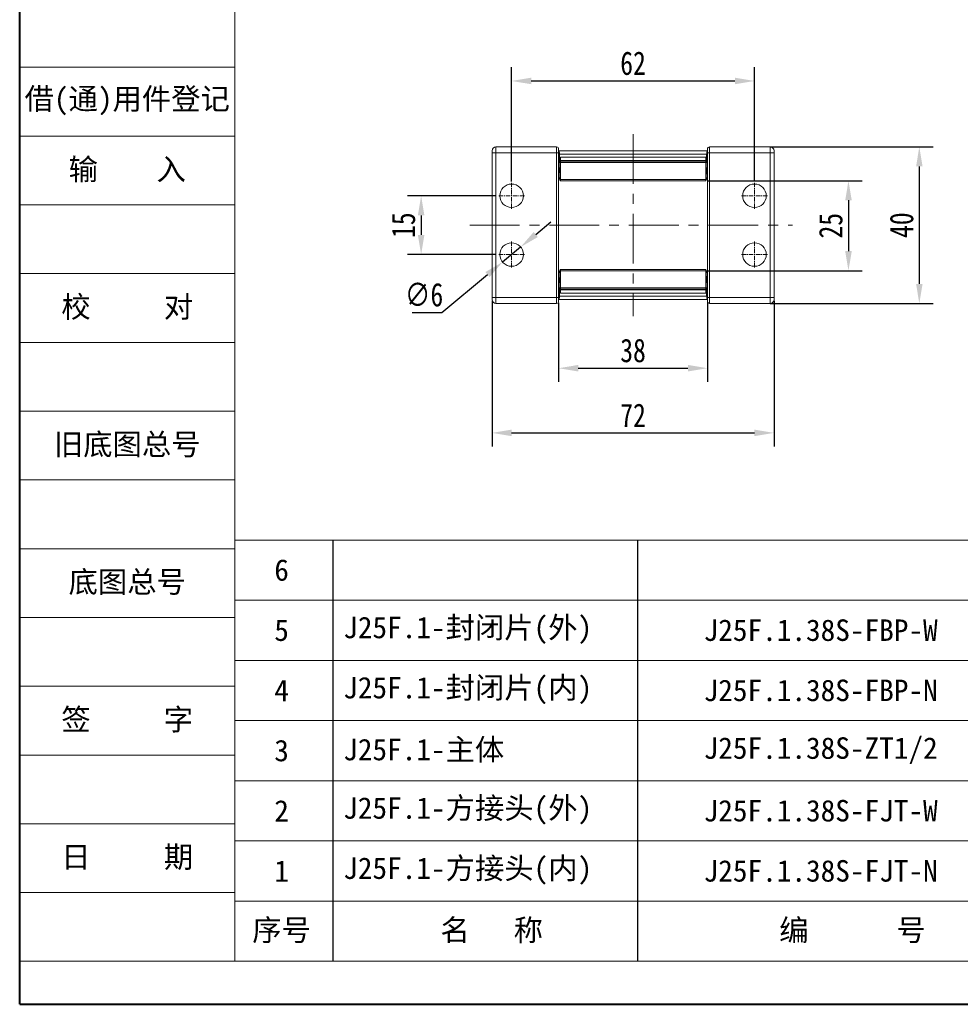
# Model space of a CAD drawing. Header units: millimetres. Extents: x 2517 to 3439, y -761 to -109.
# Tile 1 of 49: x 2517 to 2757, y -761 to -510. Entities that reach past the tile are written whole.
import ezdxf

# ---------------------------------------------------------------- set-up
doc = ezdxf.new("R2010")
doc.units = ezdxf.units.MM
doc.linetypes.add('CENTER', pattern=[0.6, 0.375, -0.075, 0.075, -0.075])
doc.linetypes.add('CENTERX2', pattern=[20.32, 12.7, -2.54, 2.54, -2.54])
doc.layers.add('标注线', color=7, linetype='Continuous', lineweight=15)
doc.styles.get("Standard").update_dxf_attribs({"font": '仿宋_GB2312.ttf', "width": 0.8})
doc.styles.add('样式 3.5', font='仿宋_GB2312.ttf')
doc.styles.add('样式 6', font='仿宋_GB2312.ttf')
doc.dimstyles.new('ISO-25.1', dxfattribs={"dimtxt": 6, "dimasz": 5, "dimexe": 3.5, "dimexo": 0.625, "dimgap": 1.5, "dimtad": 1, "dimtoh": 1, "dimdsep": 46, "dimtxsty": 'Standard', "dimcen": 2.5, "dimadec": 0, "dimazin": 0, "dimtfac": 1, "dimtmove": 0, "dimatfit": 3, "dimfxl": 0, "dimarcsym": 0})
doc.dimstyles.new('副本 ISO-25.1', dxfattribs={"dimtxt": 6, "dimasz": 5, "dimexe": 3.5, "dimexo": 0.625, "dimgap": 1.5, "dimtad": 1, "dimdsep": 46, "dimtxsty": 'Standard', "dimcen": 2.5, "dimadec": 0, "dimazin": 0, "dimtfac": 1, "dimtmove": 0, "dimatfit": 3, "dimfxl": 0, "dimarcsym": 0})

# ---------------------------------------------------------------- blocks, each defined once
blk = doc.blocks.new('*D510')
at = {"color": 0, "lineweight": -2}
for p, q in [((2642.58, -551.19), (2642.58, -521.99)), ((2704.58, -550.89), (2704.58, -521.99)), ((2647.58, -525.49), (2699.58, -525.49))]:
    blk.add_line(p, q, dxfattribs=at)
at = {"color": 0, "lineweight": 9}
for points in [[(2647.58, -524.65), (2647.58, -526.32), (2642.58, -525.49)], [(2699.58, -524.65), (2699.58, -526.32), (2704.58, -525.49)]]:
    blk.add_solid(points, dxfattribs=at)
at = {"layer": 'Defpoints', "color": 0, "lineweight": 9}
for p in [(2704.58, -525.49), (2642.58, -551.82), (2704.58, -551.52)]:
    blk.add_point(p, dxfattribs=at)
at = {"color": 0, "lineweight": 9, "insert": (2673.58, -520.99), "char_height": 6, "attachment_point": 5}
blk.add_mtext('62', dxfattribs=at)
blk = doc.blocks.new('*D511')
at = {"color": 0, "lineweight": -2}
for p, q in [((2638.66, -554.82), (2615.98, -554.82)), ((2619.48, -559.82), (2619.48, -564.82)), ((2638.66, -569.82), (2615.98, -569.82))]:
    blk.add_line(p, q, dxfattribs=at)
at = {"color": 0, "lineweight": 9}
for points in [[(2618.65, -559.82), (2620.31, -559.82), (2619.48, -554.82)], [(2618.65, -564.82), (2620.31, -564.82), (2619.48, -569.82)]]:
    blk.add_solid(points, dxfattribs=at)
at = {"layer": 'Defpoints', "color": 0, "lineweight": 9}
for p in [(2639.28, -554.82), (2619.48, -569.82), (2639.28, -569.82)]:
    blk.add_point(p, dxfattribs=at)
at = {"color": 0, "lineweight": 9, "insert": (2614.98, -562.32), "char_height": 6, "attachment_point": 5, "rotation": 90}
blk.add_mtext('15', dxfattribs=at)
blk = doc.blocks.new('*D512')
at = {"color": 0, "lineweight": -2}
for p, q in [((2692.79, -550.97), (2732.07, -550.97)), ((2728.57, -555.97), (2728.57, -568.95)), ((2692.76, -573.95), (2732.07, -573.95))]:
    blk.add_line(p, q, dxfattribs=at)
at = {"color": 0, "lineweight": 9}
for points in [[(2727.74, -555.97), (2729.41, -555.97), (2728.57, -550.97)], [(2727.74, -568.95), (2729.41, -568.95), (2728.57, -573.95)]]:
    blk.add_solid(points, dxfattribs=at)
at = {"layer": 'Defpoints', "color": 0, "lineweight": 9}
for p in [(2692.16, -550.97), (2692.13, -573.95), (2728.57, -573.95)]:
    blk.add_point(p, dxfattribs=at)
at = {"color": 0, "lineweight": 9, "insert": (2724.07, -562.46), "char_height": 6, "attachment_point": 5, "rotation": 90}
blk.add_mtext('25', dxfattribs=at)
blk = doc.blocks.new('*D513')
at = {"color": 0, "lineweight": -2}
for p, q in [((2708.62, -542.32), (2750.16, -542.32)), ((2746.66, -547.32), (2746.66, -577.32)), ((2708.62, -582.32), (2750.16, -582.32))]:
    blk.add_line(p, q, dxfattribs=at)
at = {"color": 0, "lineweight": 9}
for points in [[(2745.83, -547.32), (2747.49, -547.32), (2746.66, -542.32)], [(2745.83, -577.32), (2747.49, -577.32), (2746.66, -582.32)]]:
    blk.add_solid(points, dxfattribs=at)
at = {"layer": 'Defpoints', "color": 0, "lineweight": 9}
for p in [(2708, -542.32), (2708, -582.32), (2746.66, -582.32)]:
    blk.add_point(p, dxfattribs=at)
at = {"color": 0, "lineweight": 9, "insert": (2742.16, -562.32), "char_height": 6, "attachment_point": 5, "rotation": 90}
blk.add_mtext('40', dxfattribs=at)
blk = doc.blocks.new('*D514')
at = {"color": 0, "lineweight": -2}
for p, q in [((2654.58, -582.16), (2654.58, -602.36)), ((2692.58, -582.16), (2692.58, -602.36)), ((2659.58, -598.86), (2687.58, -598.86))]:
    blk.add_line(p, q, dxfattribs=at)
at = {"color": 0, "lineweight": 9}
for points in [[(2659.58, -598.02), (2659.58, -599.69), (2654.58, -598.86)], [(2687.58, -598.02), (2687.58, -599.69), (2692.58, -598.86)]]:
    blk.add_solid(points, dxfattribs=at)
at = {"layer": 'Defpoints', "color": 0, "lineweight": 9}
for p in [(2654.58, -581.54), (2692.58, -581.54), (2692.58, -598.86)]:
    blk.add_point(p, dxfattribs=at)
at = {"color": 0, "lineweight": 9, "insert": (2673.58, -594.36), "char_height": 6, "attachment_point": 5}
blk.add_mtext('38', dxfattribs=at)
blk = doc.blocks.new('*D515')
at = {"color": 0, "lineweight": -2}
for p, q in [((2637.58, -581.69), (2637.58, -618.88)), ((2709.58, -581.69), (2709.58, -618.88)), ((2642.58, -615.38), (2704.58, -615.38))]:
    blk.add_line(p, q, dxfattribs=at)
at = {"color": 0, "lineweight": 9}
for points in [[(2642.58, -614.54), (2642.58, -616.21), (2637.58, -615.38)], [(2704.58, -614.54), (2704.58, -616.21), (2709.58, -615.38)]]:
    blk.add_solid(points, dxfattribs=at)
at = {"layer": 'Defpoints', "color": 0, "lineweight": 9}
for p in [(2637.58, -581.07), (2709.58, -581.07), (2709.58, -615.38)]:
    blk.add_point(p, dxfattribs=at)
at = {"color": 0, "lineweight": 9, "insert": (2673.58, -610.88), "char_height": 6, "attachment_point": 5}
blk.add_mtext('72', dxfattribs=at)
blk = doc.blocks.new('*D531')
at = {"color": 0, "lineweight": -2}
for p, q in [((2648.73, -564.71), (2652.58, -561.51)), ((2644.89, -567.9), (2640.27, -571.74)), ((2624.77, -584.62), (2636.43, -574.93)), ((2617.19, -584.62), (2624.77, -584.62))]:
    blk.add_line(p, q, dxfattribs=at)
at = {"color": 0, "lineweight": 9}
for points in [[(2648.2, -564.07), (2649.27, -565.35), (2644.89, -567.9)], [(2635.9, -574.29), (2636.96, -575.57), (2640.27, -571.74)]]:
    blk.add_solid(points, dxfattribs=at)
at = {"layer": 'Defpoints', "color": 0, "lineweight": 9}
for p in [(2644.89, -567.9), (2640.27, -571.74)]:
    blk.add_point(p, dxfattribs=at)
at = {"color": 0, "lineweight": 9, "insert": (2620.23, -580.12), "char_height": 6, "attachment_point": 5}
blk.add_mtext('∅6', dxfattribs=at)

msp = doc.modelspace()

# ---------------------------------------------------------------- linework, layer by layer
at = {"color": 7, "lineweight": 40}
for q in [(2517.008, -109.175), (3439.248, -761.331)]:
    msp.add_line((2517.008, -761.331), q, dxfattribs=at)
at = {"color": 7, "lineweight": 13}
for q in [(2571.904, -120.154), (3033.024, -750.351)]:
    msp.add_line((2571.904, -750.351), q, dxfattribs=at)
at = {"color": 7, "lineweight": 15}
for p, q in [((2517.008, -521.987), (2571.904, -521.987)), ((2517.008, -539.554), (2571.904, -539.554)), ((2517.008, -557.12), (2571.904, -557.12)), ((2517.008, -574.687), (2571.904, -574.687)), ((2517.008, -592.253), (2571.904, -592.253)), ((2517.008, -609.82), (2571.904, -609.82)), ((2517.008, -627.386), (2571.904, -627.386)), ((2571.904, -642.757), (2936.375, -642.757)), ((2517.008, -644.953), (2571.904, -644.953)), ((2571.904, -658.128), (2936.375, -658.128)), ((2517.008, -662.519), (2571.904, -662.519)), ((2571.904, -673.498), (2936.375, -673.498)), ((2517.008, -680.086), (2571.904, -680.086)), ((2571.904, -688.869), (2936.375, -688.869)), ((2517.008, -697.652), (2571.904, -697.652)), ((2571.904, -704.24), (2936.375, -704.24)), ((2517.008, -715.219), (2571.904, -715.219)), ((2571.904, -719.61), (2936.375, -719.61)), ((2517.008, -732.785), (2571.904, -732.785)), ((2571.904, -734.981), (3033.024, -734.981)), ((2517.008, -750.351), (2571.904, -750.351))]:
    msp.add_line(p, q, dxfattribs=at)
at = {"color": 1, "linetype": 'CENTERX2', "lineweight": 13}
for p, q in [((2673.582, -539.087), (2673.582, -585.552)), ((2631.891, -562.32), (2714.245, -562.32))]:
    msp.add_line(p, q, dxfattribs=at)
at = {"color": 7, "linetype": 'Continuous', "lineweight": 15}
for p, q in [((2638.582, -542.32), (2638.582, -543.82)), ((2638.582, -542.32), (2654.082, -542.32)), ((2654.082, -543.82), (2654.082, -542.32)), ((2654.582, -542.82), (2654.582, -543.82)), ((2692.582, -543.82), (2692.582, -542.82)), ((2693.082, -542.32), (2693.082, -543.82)), ((2693.082, -542.32), (2708.582, -542.32)), ((2708.582, -542.32), (2708.582, -543.82)), ((2637.582, -543.32), (2637.582, -543.82)), ((2637.582, -580.82), (2637.582, -543.82)), ((2637.582, -543.82), (2638.582, -543.82)), ((2638.582, -543.82), (2638.582, -580.82)), ((2654.082, -543.82), (2638.582, -543.82)), ((2654.082, -580.82), (2654.082, -543.82)), ((2654.082, -543.82), (2654.582, -543.82)), ((2654.582, -543.32), (2654.651, -543.32)), ((2654.582, -543.82), (2654.582, -580.82)), ((2654.651, -543.32), (2673.582, -543.32)), ((2654.916, -548.808), (2654.795, -544.146)), ((2673.582, -544.146), (2654.795, -544.146)), ((2673.582, -544.918), (2655.032, -544.918)), ((2655.032, -545.812), (2655.032, -544.918)), ((2655.032, -544.918), (2673.582, -544.918)), ((2655.032, -544.918), (2655.032, -544.918)), ((2673.582, -543.32), (2692.512, -543.32)), ((2692.368, -544.146), (2673.582, -544.146)), ((2692.132, -544.918), (2673.582, -544.918)), ((2673.582, -544.918), (2692.132, -544.918)), ((2692.132, -544.918), (2692.132, -545.812)), ((2692.132, -544.918), (2692.132, -544.918)), ((2692.368, -544.146), (2692.247, -548.808)), ((2692.512, -543.32), (2692.582, -543.32)), ((2692.582, -580.82), (2692.582, -543.82)), ((2692.582, -543.82), (2693.082, -543.82)), ((2708.582, -543.82), (2693.082, -543.82)), ((2693.082, -543.82), (2693.082, -580.82)), ((2709.582, -543.82), (2708.582, -543.82)), ((2708.582, -580.82), (2708.582, -543.82)), ((2709.582, -543.82), (2709.582, -543.32)), ((2709.582, -543.82), (2709.582, -580.82)), ((2654.582, -546.251), (2654.65, -548.903)), ((2654.596, -546.82), (2654.582, -546.82)), ((2654.622, -547.82), (2654.582, -547.82)), ((2673.582, -545.812), (2655.032, -545.812)), ((2655.032, -545.951), (2655.032, -545.812)), ((2655.032, -545.951), (2673.582, -545.951)), ((2655.032, -546.354), (2655.032, -545.951)), ((2673.582, -546.354), (2655.032, -546.354)), ((2655.032, -546.354), (2655.032, -550.692)), ((2692.132, -545.812), (2673.582, -545.812)), ((2673.582, -545.951), (2692.132, -545.951)), ((2692.132, -546.354), (2673.582, -546.354)), ((2692.132, -545.812), (2692.132, -545.951)), ((2692.132, -545.951), (2692.132, -546.354)), ((2692.132, -550.692), (2692.132, -546.354)), ((2692.513, -548.903), (2692.582, -546.251)), ((2692.541, -547.82), (2692.582, -547.82)), ((2692.567, -546.82), (2692.582, -546.82)), ((2654.582, -548.82), (2654.648, -548.82)), ((2654.703, -549.82), (2654.582, -549.82)), ((2654.916, -548.808), (2655.032, -548.808)), ((2655.032, -550.692), (2673.582, -550.692)), ((2655.032, -550.969), (2655.032, -550.692)), ((2673.582, -550.692), (2692.132, -550.692)), ((2692.132, -548.808), (2692.247, -548.808)), ((2692.132, -550.692), (2692.132, -550.969)), ((2692.582, -549.82), (2692.46, -549.82)), ((2692.515, -548.82), (2692.582, -548.82)), ((2655.032, -550.969), (2655.012, -550.969)), ((2673.582, -550.969), (2655.032, -550.969)), ((2692.132, -550.969), (2673.582, -550.969)), ((2692.152, -550.969), (2692.132, -550.969)), ((2654.582, -574.82), (2654.703, -574.82)), ((2654.65, -575.737), (2654.582, -578.389)), ((2654.648, -575.82), (2654.582, -575.82)), ((2654.795, -580.493), (2654.916, -575.832)), ((2655.032, -575.832), (2654.916, -575.832)), ((2655.012, -573.671), (2655.032, -573.671)), ((2655.032, -573.671), (2673.582, -573.671)), ((2655.032, -573.948), (2655.032, -573.671)), ((2673.582, -573.948), (2655.032, -573.948)), ((2655.032, -573.948), (2655.032, -578.286)), ((2673.582, -573.671), (2692.132, -573.671)), ((2692.132, -573.948), (2673.582, -573.948)), ((2692.132, -573.671), (2692.132, -573.948)), ((2692.132, -573.671), (2692.152, -573.671)), ((2692.132, -578.286), (2692.132, -573.948)), ((2692.247, -575.832), (2692.132, -575.832)), ((2692.247, -575.832), (2692.368, -580.493)), ((2692.46, -574.82), (2692.582, -574.82)), ((2692.582, -578.389), (2692.513, -575.737)), ((2692.582, -575.82), (2692.515, -575.82)), ((2654.622, -576.82), (2654.582, -576.82)), ((2654.596, -577.82), (2654.582, -577.82)), ((2655.032, -578.286), (2673.582, -578.286)), ((2655.032, -578.688), (2655.032, -578.286)), ((2673.582, -578.286), (2692.132, -578.286)), ((2692.132, -578.286), (2692.132, -578.688)), ((2692.541, -576.82), (2692.582, -576.82)), ((2692.567, -577.82), (2692.582, -577.82)), ((2637.582, -580.82), (2638.582, -580.82)), ((2637.582, -580.82), (2637.582, -581.32)), ((2638.582, -582.32), (2638.582, -580.82)), ((2638.582, -580.82), (2654.082, -580.82)), ((2654.582, -580.82), (2654.082, -580.82)), ((2654.082, -582.32), (2654.082, -580.82)), ((2654.582, -580.82), (2654.582, -581.82)), ((2654.795, -580.493), (2673.582, -580.493)), ((2673.582, -578.688), (2655.032, -578.688)), ((2655.032, -578.828), (2655.032, -578.688)), ((2655.032, -579.721), (2655.032, -578.828)), ((2655.032, -578.828), (2673.582, -578.828)), ((2655.032, -579.721), (2673.582, -579.721)), ((2673.582, -579.721), (2655.032, -579.721)), ((2655.032, -579.721), (2655.032, -579.721)), ((2692.132, -578.688), (2673.582, -578.688)), ((2673.582, -578.828), (2692.132, -578.828)), ((2673.582, -579.721), (2692.132, -579.721)), ((2692.132, -579.721), (2673.582, -579.721)), ((2673.582, -580.493), (2692.368, -580.493)), ((2692.132, -578.688), (2692.132, -578.828)), ((2692.132, -578.828), (2692.132, -579.721)), ((2692.132, -579.721), (2692.132, -579.721)), ((2693.082, -580.82), (2692.582, -580.82)), ((2692.582, -581.82), (2692.582, -580.82)), ((2693.082, -580.82), (2708.582, -580.82)), ((2693.082, -580.82), (2693.082, -582.32)), ((2709.582, -580.82), (2708.582, -580.82)), ((2708.582, -582.32), (2708.582, -580.82)), ((2709.582, -581.32), (2709.582, -580.82)), ((2654.082, -582.32), (2638.582, -582.32)), ((2654.651, -581.32), (2654.582, -581.32)), ((2673.582, -581.32), (2654.651, -581.32)), ((2692.512, -581.32), (2673.582, -581.32)), ((2692.582, -581.32), (2692.512, -581.32)), ((2708.582, -582.32), (2693.082, -582.32))]:
    msp.add_line(p, q, dxfattribs=at)
at = {"color": 1, "linetype": 'CENTER', "lineweight": 9, "ltscale": 3.048}
for p, q in [((2642.582, -558.12), (2642.582, -551.52)), ((2704.582, -558.12), (2704.582, -551.52)), ((2639.282, -554.82), (2645.882, -554.82)), ((2701.282, -554.82), (2707.882, -554.82)), ((2642.582, -573.12), (2642.582, -566.52)), ((2704.582, -573.12), (2704.582, -566.52)), ((2639.282, -569.82), (2645.882, -569.82)), ((2701.282, -569.82), (2707.882, -569.82))]:
    msp.add_line(p, q, dxfattribs=at)
at = {"color": 7}
for p, q in [((2596.904, -642.757), (2596.904, -750.351)), ((2674.706, -642.757), (2674.706, -750.351))]:
    msp.add_line(p, q, dxfattribs=at)
at = {"color": 7, "linetype": 'Continuous', "lineweight": 15}
for centre in [(2642.582, -554.82), (2704.582, -554.82), (2642.582, -569.82), (2704.582, -569.82)]:
    msp.add_circle(centre, 3, dxfattribs=at)
for centre, radius, start, end in [((2638.582, -543.32), 1, 90, 180), ((2654.082, -542.82), 0.5, 0, 90), ((2693.082, -542.82), 0.5, 90, 180), ((2708.582, -543.32), 1, 0, 90), ((2638.582, -581.32), 1, 180, 270), ((2654.082, -581.82), 0.5, 270, 0), ((2693.082, -581.82), 0.5, 180, 270), ((2708.582, -581.32), 1, 270, 0)]:
    msp.add_arc(centre, radius, start, end, dxfattribs=at)
for centre, major_axis, start_param, end_param in [((2654.651, -544.32), (0, 1), 4.8869219, 6.2831853), ((2692.512, -544.32), (0, 1), 0, 1.3962634), ((2655.012, -548.469), (0, 2.5), 1.7453293, 3.1415927), ((2655.032, -548.669), (0, 0.8), 1.7453293, 3.1415927), ((2692.132, -548.669), (0, 0.8), 3.1415927, 4.5378561), ((2692.152, -548.469), (0, 2.5), 3.1415927, 4.5378561), ((2655.012, -576.171), (0, 2.5), 0, 1.3962634), ((2655.032, -575.971), (0, 0.8), 0, 1.3962634), ((2692.132, -575.971), (0, 0.8), 4.8869219, 6.2831853), ((2692.152, -576.171), (0, 2.5), 4.8869219, 6.2831853), ((2654.651, -580.32), (0, 1), 3.1415927, 4.5378561), ((2692.512, -580.32), (0, 1), 1.7453293, 3.1415927)]:
    msp.add_ellipse(centre, major_axis=major_axis, ratio=0.1467498, start_param=start_param, end_param=end_param, dxfattribs=at)

# ---------------------------------------------------------------- texts
at = {"color": 7, "linetype": 'CENTER', "lineweight": 18, "char_height": 5.48952, "width": 54.89522, "attachment_point": 5, "style": '样式 3.5'}
for s, insert in [('{\\fSimSun|b0|i0|c134|p2;借}({\\fSimSun|b0|i0|c134|p2;通}){\\fSimSun|b0|i0|c134|p2;用件登记}', (2544.456, -530.771)), ('\\f宋体|b0|i0|c134|p2;校     对', (2544.456, -583.47)), ('\\f宋体|b0|i0|c134|p2;旧底图总号', (2544.456, -618.603)), ('\\f宋体|b0|i0|c134|p2;底图总号', (2544.456, -653.736)), ('\\f宋体|b0|i0|c134|p2;签     字', (2544.456, -688.869)), ('\\f宋体|b0|i0|c134|p2;日     期', (2544.456, -724.002))]:
    msp.add_mtext(s, dxfattribs=dict(at, insert=insert))
at = {"color": 7, "lineweight": 18, "insert": (2544.456, -548.337), "char_height": 5.48952, "width": 54.89522, "attachment_point": 5, "style": '样式 3.5'}
msp.add_mtext('{\\fSimSun|b0|i0|c134|p2;输    入}', dxfattribs=at)
at = {"layer": '标注线', "color": 7, "lineweight": 18, "char_height": 3.95246, "style": '样式 6'}
for s, insert, width, attachment_point in [('{\\H1.389x;6}', (2583.865, -650.442), 26.34971, 5), ('{\\H1.389x;5}', (2583.865, -665.813), 26.34971, 5), ('{\\H1.389x;J25F.1-封闭片(外)}', (2599.589, -665.813), 98.80077, 4), ('{\\H1.389x;J25F.1.38S-FBP-W}', (2721.472, -665.813), 75.97392, 5), ('{\\H1.389x;4}', (2583.865, -681.184), 26.34971, 5), ('{\\H1.389x;J25F.1-封闭片(内)}', (2599.589, -681.184), 98.80077, 4), ('{\\H1.389x;J25F.1.38S-FBP-N}', (2721.472, -681.184), 75.97392, 5), ('{\\H1.389x;3}', (2583.865, -696.554), 26.34971, 5), ('{\\H1.389x;J25F.1-主体}', (2599.589, -696.554), 76.04019, 4), ('{\\H1.389x;J25F.1.38S-ZT1/2}', (2721.472, -696.554), 75.97392, 5), ('{\\H1.389x;2}', (2583.865, -711.925), 26.34971, 5), ('{\\H1.389x;J25F.1-方接头(外)}', (2599.589, -711.925), 98.80077, 4), ('{\\H1.389x;J25F.1.38S-FJT-W}', (2721.472, -711.925), 75.97392, 5), ('{\\H1.389x;J25F.1-方接头(内)}', (2599.589, -727.295), 93.71714, 4), ('{\\H1.389x;1}', (2583.865, -727.295), 26.34971, 5), ('{\\H1.389x;J25F.1.38S-FJT-N}', (2721.472, -727.295), 75.97392, 5), ('{\\H1.389x;序号}', (2583.865, -742.666), 26.34971, 5), ('{\\H1.389x;名   称}', (2637.499, -742.666), 52.56767, 5), ('{\\H1.389x;编      号}', (2729.59, -742.666), 75.97392, 5)]:
    msp.add_mtext(s, dxfattribs=dict(at, insert=insert, width=width, attachment_point=attachment_point))

# ---------------------------------------------------------------- dimensions: what is measured, and where the dimension line sits
at = {"color": 5, "lineweight": 9}
for base, p1, p2, picture, middle in [((2704.582, -525.487), (2642.582, -551.82), (2704.582, -551.52), '*D510', (2673.582, -520.987)), ((2709.582, -615.378), (2637.582, -581.07), (2709.582, -581.07), '*D515', (2673.582, -610.878)), ((2692.582, -598.858), (2654.582, -581.536), (2692.582, -581.536), '*D514', (2673.582, -594.358))]:
    dim = msp.add_linear_dim(base=base, p1=p1, p2=p2, dimstyle='副本 ISO-25.1', dxfattribs=at)
    dim.commit()
    dim.dimension.update_dxf_attribs({"geometry": picture, "text_midpoint": middle})
for base, p1, p2, picture, middle in [((2746.659, -582.32), (2707.996, -542.32), (2707.996, -582.32), '*D513', (2742.159, -562.32)), ((2619.479, -569.82), (2639.282, -554.82), (2639.282, -569.82), '*D511', (2614.979, -562.32))]:
    dim = msp.add_linear_dim(base=base, p1=p1, p2=p2, angle=90, dimstyle='副本 ISO-25.1', dxfattribs=at)
    dim.commit()
    dim.dimension.update_dxf_attribs({"geometry": picture, "text_midpoint": middle})
dim = msp.add_linear_dim(base=(2728.572, -573.948), p1=(2692.161, -550.968), p2=(2692.132, -573.948), angle=90, text='25', dimstyle='副本 ISO-25.1', dxfattribs=at)
dim.commit()
dim.dimension.update_dxf_attribs({"geometry": '*D512', "text_midpoint": (2724.072, -562.458)})
dim = msp.add_diameter_dim_2p(p1=(2644.889, -567.903), p2=(2640.274, -571.737), dimstyle='ISO-25.1', dxfattribs=at)
dim.commit()
dim.dimension.update_dxf_attribs({"geometry": '*D531', "text_midpoint": (2620.234, -584.616), "dimtype": 163})

doc.saveas('drawing.dxf')
